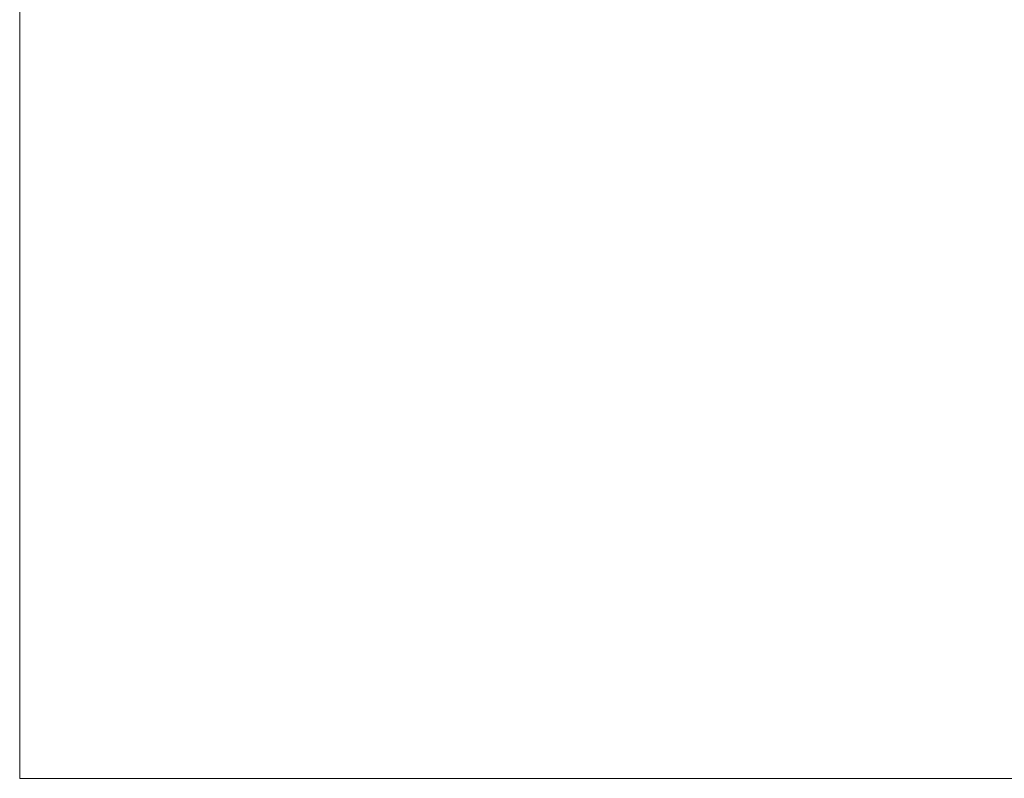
# Model space of a CAD drawing. Extents: x -10 to 131, y -10 to 22.
# Tile 1 of 11: x -10.31 to -0.02, y -9.53 to -1.6. Entities that reach past the tile are written whole.
import ezdxf

# ---------------------------------------------------------------- set-up
doc = ezdxf.new("R2010")
doc.units = 0
doc.header["$MEASUREMENT"] = 0
doc.layers.add('B_ANNO_NOPLOT', color=47, linetype='Continuous', lineweight=18, plot=False)

# ---------------------------------------------------------------- blocks, each defined once
blk = doc.blocks.new('*U98')
at = {"layer": 'B_ANNO_NOPLOT', "flags": 128}
blk.add_lwpolyline([(0, 0), (0, 20.9997), (26.9935, 20.9997), (26.9935, 19.9043), (31.4995, 19.9043), (31.4995, 3.3749), (26.3805, 3.3749), (26.3805, 0)], close=True, dxfattribs=at)
blk = doc.blocks.new('*U246')
at = {"layer": 'B_ANNO_NOPLOT', "flags": 128}
blk.add_lwpolyline([(0, 0), (0, 20.9997), (26.9935, 20.9997), (26.9935, 19.9043), (31.4995, 19.9043), (31.4995, 3.3749), (26.3805, 3.3749), (26.3805, 0)], close=True, dxfattribs=at)

msp = doc.modelspace()

# ---------------------------------------------------------------- block references
msp.add_blockref('*U98', (-10.309, -9.534))

# ---------------------------------------------------------------- next in the draw order: block references
msp.add_blockref('*U246', (-10.309, -9.534))

doc.saveas('drawing.dxf')
